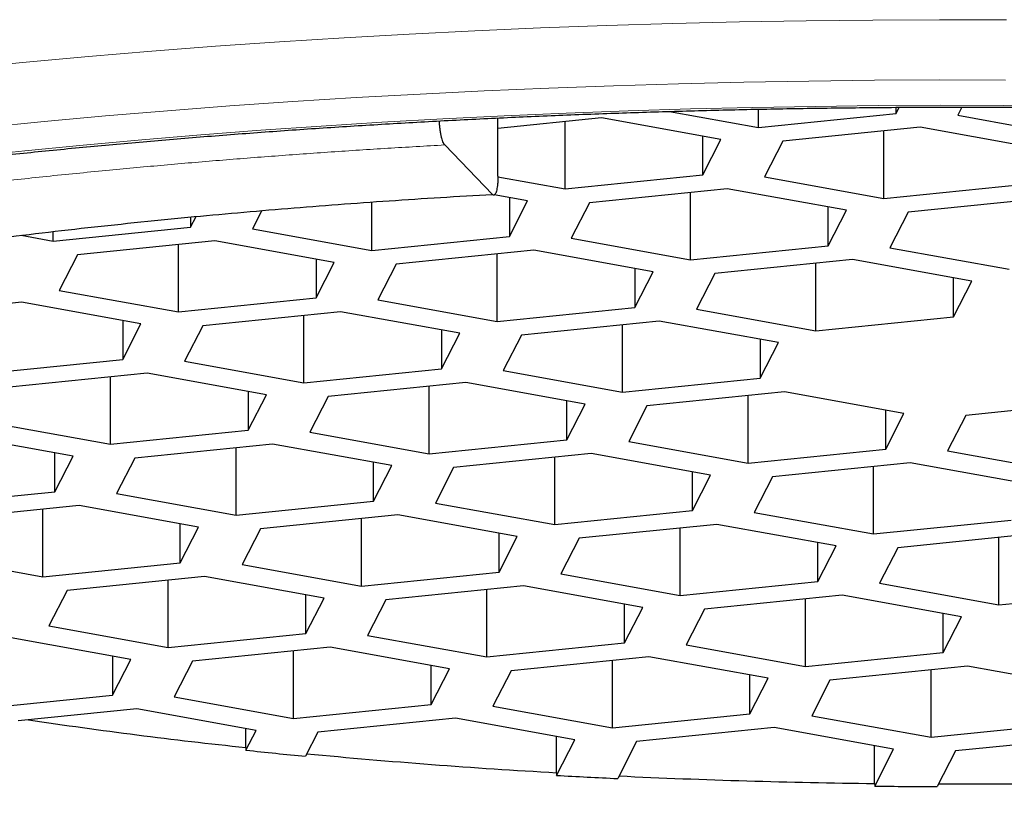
# Model space of a CAD drawing. Header units: millimetres. Extents: x 8 to 538, y 12 to 399.
# Tile 18 of 25: x 280.13 to 284.08, y 369.79 to 372.91. Entities that reach past the tile are written whole.
import ezdxf

# ---------------------------------------------------------------- set-up
doc = ezdxf.new("R2010")
doc.units = ezdxf.units.MM

msp = doc.modelspace()

# ---------------------------------------------------------------- linework, layer by layer
at = {"color": 7, "linetype": 'Continuous', "lineweight": 30}
for p, q in [((282.7402, 372.5387), (283.0977, 372.4741)), ((283.0977, 372.4741), (283.0977, 372.5476)), ((283.0977, 372.4741), (283.6502, 372.5303)), ((283.6502, 372.5303), (283.6629, 372.5551)), ((283.6502, 372.5303), (283.6502, 372.555)), ((283.9151, 372.5558), (283.8982, 372.523)), ((282.468, 372.5129), (282.0518, 372.4705)), ((282.0518, 372.2789), (282.0518, 372.5123)), ((282.3215, 372.227), (282.3215, 372.498)), ((282.9472, 372.4262), (282.468, 372.5129)), ((283.8982, 372.523), (284.3775, 372.4363)), ((283.7478, 372.4751), (283.1953, 372.4189)), ((283.6013, 372.1893), (283.6013, 372.4602)), ((284.2271, 372.3884), (283.7478, 372.4751)), ((282.874, 372.2833), (282.874, 372.4394)), ((282.874, 372.2833), (282.9472, 372.4262)), ((283.1953, 372.4189), (283.122, 372.276)), ((282.0294, 372.2052), (281.8383, 372.4038)), ((282.0518, 372.2758), (282.3215, 372.227)), ((282.3215, 372.227), (282.874, 372.2833)), ((283.122, 372.276), (283.6013, 372.1893)), ((282.9716, 372.2281), (282.4191, 372.1719)), ((282.8251, 371.9423), (282.8251, 372.2132)), ((283.4509, 372.1414), (282.9716, 372.2281)), ((283.6013, 372.1893), (284.1539, 372.2455)), ((281.5453, 371.98), (281.5453, 372.1746)), ((282.0305, 372.2046), (282.0275, 372.2051)), ((282.1711, 372.1792), (282.0371, 372.2034)), ((282.0978, 372.1924), (282.0978, 372.0363)), ((282.0978, 372.0363), (282.1711, 372.1792)), ((282.4191, 372.1719), (282.3459, 372.0289)), ((284.2515, 372.1903), (283.6989, 372.1341)), ((281.1036, 372.1401), (281.066, 372.0667)), ((283.3777, 371.9985), (283.3777, 372.1547)), ((283.3777, 371.9985), (283.4509, 372.1414)), ((283.6989, 372.1341), (283.6257, 371.9912)), ((280.818, 372.074), (280.8397, 372.1164)), ((280.818, 372.1144), (280.818, 372.074)), ((280.2654, 372.0178), (280.818, 372.074)), ((280.2654, 372.0178), (280.2654, 372.0558)), ((281.066, 372.0667), (281.5453, 371.98)), ((280.1381, 372.0408), (280.2654, 372.0178)), ((280.9156, 372.0188), (280.3631, 371.9626)), ((281.3949, 371.9321), (280.9156, 372.0188)), ((281.5453, 371.98), (282.0978, 372.0363)), ((282.3459, 372.0289), (282.8251, 371.9423)), ((280.7691, 371.733), (280.7691, 372.0039)), ((282.1954, 371.9811), (281.6429, 371.9248)), ((282.6747, 371.8944), (282.1954, 371.9811)), ((282.8251, 371.9423), (283.3777, 371.9985)), ((283.6257, 371.9912), (284.105, 371.9045)), ((280.3631, 371.9626), (280.2898, 371.8197)), ((281.3216, 371.9454), (281.3216, 371.7892)), ((281.3216, 371.7892), (281.3949, 371.9321)), ((282.049, 371.6952), (282.049, 371.9662)), ((283.4753, 371.9433), (282.9228, 371.8871)), ((283.9546, 371.8566), (283.4753, 371.9433)), ((281.6429, 371.9248), (281.5697, 371.7819)), ((282.6015, 371.9076), (282.6015, 371.7515)), ((282.6015, 371.7515), (282.6747, 371.8944)), ((283.3288, 371.6575), (283.3288, 371.9284)), ((282.9228, 371.8871), (282.8495, 371.7442)), ((283.8813, 371.7137), (283.8813, 371.8699)), ((283.8813, 371.7137), (283.9546, 371.8566)), ((280.2898, 371.8197), (280.7691, 371.733)), ((280.7691, 371.733), (281.3216, 371.7892)), ((281.5697, 371.7819), (282.049, 371.6952)), ((280.1394, 371.7718), (279.5869, 371.7155)), ((280.6187, 371.6851), (280.1394, 371.7718)), ((281.4192, 371.734), (280.8667, 371.6778)), ((281.8985, 371.6474), (281.4192, 371.734)), ((282.049, 371.6952), (282.6015, 371.7515)), ((282.8495, 371.7442), (283.3288, 371.6575)), ((280.5454, 371.6983), (280.5454, 371.5422)), ((281.2728, 371.4482), (281.2728, 371.7191)), ((282.6991, 371.6963), (282.1466, 371.64)), ((283.1784, 371.6096), (282.6991, 371.6963)), ((283.3288, 371.6575), (283.8813, 371.7137)), ((280.5454, 371.5422), (280.6187, 371.6851)), ((280.8667, 371.6778), (280.7935, 371.5349)), ((281.8253, 371.6606), (281.8253, 371.5044)), ((282.5526, 371.4105), (282.5526, 371.6814)), ((281.8253, 371.5044), (281.8985, 371.6474)), ((282.1466, 371.64), (282.0733, 371.4971)), ((283.1051, 371.6229), (283.1051, 371.4667)), ((283.1051, 371.4667), (283.1784, 371.6096)), ((279.9929, 371.4859), (280.5454, 371.5422)), ((280.7935, 371.5349), (281.2728, 371.4482)), ((281.2728, 371.4482), (281.8253, 371.5044)), ((282.0733, 371.4971), (282.5526, 371.4105)), ((280.6431, 371.487), (280.0905, 371.4308)), ((280.4966, 371.2012), (280.4966, 371.4721)), ((281.1223, 371.4003), (280.6431, 371.487)), ((282.5526, 371.4105), (283.1051, 371.4667)), ((281.9229, 371.4493), (281.3704, 371.393)), ((281.7764, 371.1634), (281.7764, 371.4343)), ((282.4022, 371.3626), (281.9229, 371.4493)), ((281.0491, 371.4136), (281.0491, 371.2574)), ((281.0491, 371.2574), (281.1223, 371.4003)), ((281.3704, 371.393), (281.2971, 371.2501)), ((283.2028, 371.4115), (282.6502, 371.3553)), ((283.0563, 371.1257), (283.0563, 371.3966)), ((283.682, 371.3248), (283.2028, 371.4115)), ((282.329, 371.2197), (282.329, 371.3758)), ((282.329, 371.2197), (282.4022, 371.3626)), ((282.6502, 371.3553), (282.577, 371.2123)), ((284.4826, 371.3738), (283.9301, 371.3175)), ((283.6088, 371.1819), (283.6088, 371.3381)), ((283.6088, 371.1819), (283.682, 371.3248)), ((283.9301, 371.3175), (283.8568, 371.1746)), ((280.0173, 371.2878), (280.4966, 371.2012)), ((280.3462, 371.1533), (279.8669, 371.24)), ((280.4966, 371.2012), (281.0491, 371.2574)), ((281.2971, 371.2501), (281.7764, 371.1634)), ((281.1467, 371.2022), (280.5942, 371.146)), ((281.0002, 370.9164), (281.0002, 371.1873)), ((281.626, 371.1155), (281.1467, 371.2022)), ((281.7764, 371.1634), (282.329, 371.2197)), ((282.577, 371.2123), (283.0563, 371.1257)), ((283.0563, 371.1257), (283.6088, 371.1819)), ((280.2729, 371.0104), (280.2729, 371.1665)), ((280.2729, 371.0104), (280.3462, 371.1533)), ((280.5942, 371.146), (280.521, 371.0031)), ((282.4266, 371.1645), (281.874, 371.1082)), ((282.2801, 370.8786), (282.2801, 371.1496)), ((282.9059, 371.0778), (282.4266, 371.1645)), ((283.8568, 371.1746), (284.3361, 371.0879)), ((281.5528, 370.9726), (281.5528, 371.1288)), ((281.5528, 370.9726), (281.626, 371.1155)), ((281.874, 371.1082), (281.8008, 370.9653)), ((283.7064, 371.1267), (283.1539, 371.0705)), ((283.5599, 370.8409), (283.5599, 371.1118)), ((284.1857, 371.0401), (283.7064, 371.1267)), ((282.8326, 370.9349), (282.8326, 371.091)), ((282.8326, 370.9349), (282.9059, 371.0778)), ((283.1539, 371.0705), (283.0807, 370.9276)), ((279.7204, 370.9541), (280.2729, 371.0104)), ((280.521, 371.0031), (281.0002, 370.9164)), ((280.3705, 370.9552), (279.818, 370.8989)), ((280.8498, 370.8685), (280.3705, 370.9552)), ((281.0002, 370.9164), (281.5528, 370.9726)), ((281.8008, 370.9653), (282.2801, 370.8786)), ((280.2241, 370.6694), (280.2241, 370.9403)), ((281.6504, 370.9174), (281.0979, 370.8612)), ((282.1297, 370.8308), (281.6504, 370.9174)), ((282.2801, 370.8786), (282.8326, 370.9349)), ((283.0807, 370.9276), (283.5599, 370.8409)), ((280.7766, 370.7256), (280.7766, 370.8818)), ((280.7766, 370.7256), (280.8498, 370.8685)), ((281.5039, 370.6316), (281.5039, 370.9025)), ((282.9302, 370.8797), (282.3777, 370.8235)), ((282.7838, 370.5939), (282.7838, 370.8648)), ((283.4095, 370.793), (282.9302, 370.8797)), ((283.5599, 370.8409), (284.1125, 370.8971)), ((281.0979, 370.8612), (281.0246, 370.7183)), ((282.0564, 370.6879), (282.0564, 370.844)), ((282.0564, 370.6879), (282.1297, 370.8308)), ((284.2101, 370.8419), (283.6576, 370.7857)), ((284.0636, 370.5561), (284.0636, 370.827)), ((282.3777, 370.8235), (282.3045, 370.6805)), ((283.3363, 370.6501), (283.3363, 370.8063)), ((283.3363, 370.6501), (283.4095, 370.793)), ((283.6576, 370.7857), (283.5843, 370.6428)), ((279.7448, 370.756), (280.2241, 370.6694)), ((280.2241, 370.6694), (280.7766, 370.7256)), ((281.0246, 370.7183), (281.5039, 370.6316)), ((280.8742, 370.6704), (280.3217, 370.6142)), ((281.3535, 370.5837), (280.8742, 370.6704)), ((281.5039, 370.6316), (282.0564, 370.6879)), ((282.3045, 370.6805), (282.7838, 370.5939)), ((280.7277, 370.3846), (280.7277, 370.6555)), ((282.154, 370.6327), (281.6015, 370.5764)), ((282.6333, 370.546), (282.154, 370.6327)), ((282.7838, 370.5939), (283.3363, 370.6501)), ((283.5843, 370.6428), (284.0636, 370.5561)), ((280.3217, 370.6142), (280.2484, 370.4713)), ((281.2802, 370.4408), (281.2802, 370.597)), ((282.0076, 370.3468), (282.0076, 370.6178)), ((283.4339, 370.5949), (282.8814, 370.5387)), ((283.9132, 370.5082), (283.4339, 370.5949)), ((284.0636, 370.5561), (284.6161, 370.6124)), ((281.2802, 370.4408), (281.3535, 370.5837)), ((281.6015, 370.5764), (281.5283, 370.4335)), ((282.5601, 370.4031), (282.5601, 370.5592)), ((283.2874, 370.3091), (283.2874, 370.58)), ((282.5601, 370.4031), (282.6333, 370.546)), ((282.8814, 370.5387), (282.8081, 370.3958)), ((283.8399, 370.3653), (283.8399, 370.5215)), ((283.8399, 370.3653), (283.9132, 370.5082)), ((280.2484, 370.4713), (280.7277, 370.3846)), ((280.7277, 370.3846), (281.2802, 370.4408)), ((281.5283, 370.4335), (282.0076, 370.3468)), ((280.5773, 370.3367), (280.098, 370.4234)), ((282.0076, 370.3468), (282.5601, 370.4031)), ((282.8081, 370.3958), (283.2874, 370.3091)), ((281.3779, 370.3856), (280.8253, 370.3294)), ((281.2314, 370.0998), (281.2314, 370.3707)), ((281.8571, 370.299), (281.3779, 370.3856)), ((283.2874, 370.3091), (283.8399, 370.3653)), ((280.5041, 370.35), (280.5041, 370.1938)), ((280.5041, 370.1938), (280.5773, 370.3367)), ((280.8253, 370.3294), (280.7521, 370.1865)), ((281.7839, 370.156), (281.7839, 370.3122)), ((282.6577, 370.3479), (282.1052, 370.2916)), ((282.5112, 370.0621), (282.5112, 370.333)), ((283.137, 370.2612), (282.6577, 370.3479)), ((281.7839, 370.156), (281.8571, 370.299)), ((282.1052, 370.2916), (282.0319, 370.1487)), ((283.0638, 370.1183), (283.0638, 370.2745)), ((283.9376, 370.3101), (283.385, 370.2539)), ((283.7911, 370.0243), (283.7911, 370.2952)), ((284.4168, 370.2235), (283.9376, 370.3101)), ((283.0638, 370.1183), (283.137, 370.2612)), ((283.385, 370.2539), (283.3118, 370.111)), ((279.8763, 370.1299), (280.5041, 370.1938)), ((280.7521, 370.1865), (281.2314, 370.0998)), ((281.2314, 370.0998), (281.7839, 370.156)), ((280.6017, 370.1386), (280.1252, 370.0901)), ((281.081, 370.0519), (280.6017, 370.1386)), ((282.0319, 370.1487), (282.5112, 370.0621)), ((282.5112, 370.0621), (283.0638, 370.1183)), ((281.8815, 370.1009), (281.329, 370.0446)), ((282.3608, 370.0142), (281.8815, 370.1009)), ((283.3118, 370.111), (283.7911, 370.0243)), ((283.7911, 370.0243), (284.3436, 370.0806)), ((281.0395, 369.9829), (281.0395, 370.0594)), ((281.0401, 369.9722), (281.081, 370.0519)), ((281.329, 370.0446), (281.2794, 369.9479)), ((283.1614, 370.0631), (282.6088, 370.0069)), ((283.6407, 369.9764), (283.1614, 370.0631)), ((282.287, 369.8819), (282.287, 370.0275)), ((282.2876, 369.8712), (282.3608, 370.0142)), ((282.6088, 370.0069), (282.5328, 369.8585)), ((284.4412, 370.0254), (283.8887, 369.9691)), ((281.0395, 369.9829), (281.0401, 369.9722)), ((283.5641, 369.8387), (283.5641, 369.9903)), ((283.5646, 369.828), (283.6407, 369.9764)), ((283.8887, 369.9691), (283.8154, 369.8262)), ((282.287, 369.8819), (282.2876, 369.8712)), ((283.5641, 369.8387), (283.5646, 369.828))]:
    msp.add_line(p, q, dxfattribs=at)
at = {"color": 8, "linetype": 'Continuous', "lineweight": 0, "flags": 128}
for points in [[(284.0935, 372.9068), (283.8251, 372.9072), (283.5569, 372.9058), (283.2888, 372.9028), (283.0212, 372.8981), (282.7542, 372.8917), (282.488, 372.8836), (282.2227, 372.8739), (281.9586, 372.8625), (281.6959, 372.8494), (281.4346, 372.8347), (281.1751, 372.8184), (280.9174, 372.8004), (280.6617, 372.7809), (280.4083, 372.7597), (280.1573, 372.7369), (279.9089, 372.7126)], [(284.0898, 372.6647), (283.8267, 372.665), (283.5637, 372.6637), (283.3008, 372.6607), (283.0385, 372.6561), (282.7767, 372.6499), (282.5156, 372.6419), (282.2556, 372.6324), (281.9966, 372.6212), (281.739, 372.6084), (281.4828, 372.594), (281.2283, 372.578), (280.9757, 372.5604), (280.725, 372.5412), (280.4766, 372.5204), (280.2305, 372.4981), (279.9869, 372.4743)], [(284.3339, 372.5609), (284.082, 372.5628), (283.83, 372.5631), (283.5781, 372.5618), (283.3264, 372.559), (283.0751, 372.5545), (282.8244, 372.5485), (282.5744, 372.541), (282.3253, 372.5318), (282.0773, 372.5211), (281.8306, 372.5089), (281.5853, 372.4951), (281.3416, 372.4797), (281.0996, 372.4628), (280.8595, 372.4445), (280.6216, 372.4246), (280.3859, 372.4032), (280.1526, 372.3804), (279.9219, 372.3561)]]:
    msp.add_lwpolyline(points, dxfattribs=at)
at = {"color": 7, "linetype": 'Continuous', "lineweight": 30}
for centre, radius, start, end in [((283.2154, 390.4998), 20.6319, 261.50233, 263.94618), ((283.5123, 393.1157), 23.2751, 263.90279, 264.49496), ((283.7271, 395.495), 25.6535, 264.53667, 266.78204), ((283.8422, 397.3295), 27.5023, 266.75943, 267.27101), ((283.8946, 398.5556), 28.7188, 267.29268, 269.34047), ((283.9069, 398.9986), 29.1618, 269.83097, 271.89328), ((283.9055, 399.1412), 29.3152, 269.33364, 269.82391)]:
    msp.add_arc(centre, radius, start, end, dxfattribs=at)
for points, knots in [([(274.5308, 370.4969), (274.5309, 370.503), (274.531, 370.5169), (274.5333, 370.5384), (274.5372, 370.5613), (274.5428, 370.584), (274.5498, 370.6063), (274.5582, 370.6284), (274.568, 370.6505), (274.5791, 370.6726), (274.5917, 370.6948), (274.6057, 370.7173), (274.6211, 370.74), (274.6381, 370.7629), (274.6566, 370.7861), (274.6767, 370.8096), (274.6983, 370.8334), (274.7216, 370.8575), (274.7465, 370.8818), (274.7731, 370.9063), (274.8014, 370.9311), (274.8314, 370.956), (274.863, 370.9812), (274.8964, 371.0065), (274.9315, 371.032), (274.9683, 371.0576), (275.0068, 371.0833), (275.047, 371.109), (275.089, 371.1349), (275.1327, 371.1608), (275.1781, 371.1867), (275.2252, 371.2127), (275.274, 371.2386), (275.3245, 371.2646), (275.3767, 371.2905), (275.4305, 371.3163), (275.4861, 371.3422), (275.5433, 371.3679), (275.6021, 371.3935), (275.6625, 371.4191), (275.7246, 371.4445), (275.7883, 371.4699), (275.8536, 371.4951), (275.9204, 371.5201), (275.9888, 371.545), (276.0588, 371.5698), (276.1303, 371.5943), (276.2033, 371.6187), (276.2778, 371.6429), (276.3538, 371.6669), (276.4312, 371.6907), (276.5101, 371.7143), (276.5905, 371.7377), (276.6723, 371.7608), (276.7554, 371.7837), (276.84, 371.8064), (276.9259, 371.8288), (277.0131, 371.851), (277.1017, 371.8729), (277.1916, 371.8945), (277.2828, 371.9159), (277.3753, 371.937), (277.469, 371.9578), (277.5639, 371.9783), (277.6601, 371.9986), (277.7575, 372.0185), (277.856, 372.0381), (277.9557, 372.0574), (278.0566, 372.0764), (278.1585, 372.0951), (278.2616, 372.1135), (278.3657, 372.1315), (278.4709, 372.1492), (278.5771, 372.1666), (278.6844, 372.1836), (278.7926, 372.2003), (278.9018, 372.2167), (279.012, 372.2327), (279.1231, 372.2483), (279.2351, 372.2636), (279.348, 372.2786), (279.4617, 372.2931), (279.5763, 372.3073), (279.6917, 372.3212), (279.808, 372.3346), (279.925, 372.3477), (280.0427, 372.3604), (280.1612, 372.3727), (280.2804, 372.3847), (280.4002, 372.3962), (280.5208, 372.4074), (280.642, 372.4182), (280.7638, 372.4286), (280.8862, 372.4386), (281.0091, 372.4482), (281.1326, 372.4574), (281.2567, 372.4662), (281.3812, 372.4746), (281.5062, 372.4825), (281.6317, 372.4901), (281.7576, 372.4973), (281.8839, 372.5041), (282.0106, 372.5104), (282.1376, 372.5164), (282.265, 372.5219), (282.3926, 372.527), (282.5206, 372.5317), (282.6488, 372.536), (282.7773, 372.5399), (282.906, 372.5434), (283.0349, 372.5464), (283.1639, 372.549), (283.2931, 372.5512), (283.4224, 372.553), (283.5518, 372.5544), (283.6812, 372.5553), (283.8107, 372.5558), (283.9402, 372.5559), (284.0697, 372.5556), (284.1992, 372.5548), (284.3286, 372.5537), (284.4579, 372.5521), (284.5872, 372.5501), (284.7163, 372.5477), (284.8452, 372.5448), (284.974, 372.5416), (285.1026, 372.5379), (285.2309, 372.5338), (285.359, 372.5293), (285.4869, 372.5244), (285.6144, 372.519), (285.7416, 372.5133), (285.8685, 372.5071), (285.9949, 372.5005), (286.121, 372.4935), (286.2467, 372.4861), (286.372, 372.4783), (286.4967, 372.4701), (286.621, 372.4615), (286.7448, 372.4525), (286.868, 372.4431), (286.9907, 372.4333), (287.1128, 372.4231), (287.2343, 372.4125), (287.3551, 372.4015), (287.4753, 372.3901), (287.5949, 372.3783), (287.7137, 372.3662), (287.8318, 372.3537), (287.9492, 372.3407), (288.0658, 372.3275), (288.1816, 372.3138), (288.2966, 372.2998), (288.4108, 372.2854), (288.5241, 372.2706), (288.6365, 372.2555), (288.7481, 372.24), (288.8587, 372.2241), (288.9684, 372.2079), (289.0771, 372.1914), (289.1848, 372.1745), (289.2916, 372.1573), (289.3973, 372.1397), (289.5019, 372.1218), (289.6055, 372.1036), (289.708, 372.0851), (289.8094, 372.0662), (289.9097, 372.047), (290.0088, 372.0275), (290.1068, 372.0077), (290.2036, 371.9876), (290.2991, 371.9672), (290.3935, 371.9465), (290.4866, 371.9256), (290.5784, 371.9043), (290.669, 371.8828), (290.7582, 371.861), (290.8462, 371.8389), (290.9328, 371.8166), (291.018, 371.794), (291.1019, 371.7712), (291.1843, 371.7481), (291.2654, 371.7248), (291.3451, 371.7013), (291.4233, 371.6776), (291.5, 371.6536), (291.5753, 371.6295), (291.649, 371.6051), (291.7213, 371.5806), (291.7921, 371.5559), (291.8613, 371.531), (291.9289, 371.506), (291.995, 371.4808), (292.0595, 371.4555), (292.1224, 371.43), (292.1837, 371.4045), (292.2433, 371.3788), (292.3013, 371.3531), (292.3577, 371.3272), (292.4124, 371.3013), (292.4654, 371.2753), (292.5168, 371.2493), (292.5664, 371.2233), (292.6144, 371.1973), (292.6606, 371.1713), (292.7051, 371.1453), (292.7479, 371.1193), (292.7889, 371.0934), (292.8282, 371.0676), (292.8658, 371.0419), (292.9016, 371.0164), (292.9357, 370.9909), (292.9681, 370.9657), (292.9987, 370.9406), (293.0276, 370.9158), (293.0549, 370.8912), (293.0804, 370.8668), (293.1042, 370.8428), (293.1264, 370.819), (293.1469, 370.7956), (293.1659, 370.7725), (293.1832, 370.7497), (293.199, 370.7273), (293.2134, 370.7053), (293.2262, 370.6837), (293.2376, 370.6623), (293.2477, 370.6413), (293.2564, 370.6205), (293.2638, 370.5998), (293.2699, 370.5791), (293.2748, 370.5583), (293.2782, 370.5372), (293.2804, 370.5167), (293.2805, 370.5032), (293.2806, 370.4968)], [0, 0, 0, 0, 0.004595, 0.01033, 0.015892, 0.021196, 0.026241, 0.031068, 0.03572, 0.040237, 0.044648, 0.048977, 0.053245, 0.057464, 0.061648, 0.065804, 0.069942, 0.074066, 0.078181, 0.082291, 0.086399, 0.090508, 0.094618, 0.098732, 0.10285, 0.106974, 0.111104, 0.11524, 0.119384, 0.123535, 0.127693, 0.131858, 0.136031, 0.14021, 0.144397, 0.14859, 0.15279, 0.156996, 0.161208, 0.165426, 0.169649, 0.173878, 0.178112, 0.18235, 0.186593, 0.190841, 0.195093, 0.199348, 0.203608, 0.207871, 0.212138, 0.216407, 0.22068, 0.224956, 0.229234, 0.233515, 0.237799, 0.242085, 0.246373, 0.250663, 0.254956, 0.25925, 0.263546, 0.267844, 0.272143, 0.276444, 0.280747, 0.285051, 0.289356, 0.293663, 0.297971, 0.30228, 0.30659, 0.310902, 0.315214, 0.319527, 0.323841, 0.328156, 0.332472, 0.336789, 0.341106, 0.345425, 0.349743, 0.354063, 0.358383, 0.362704, 0.367025, 0.371347, 0.375669, 0.379992, 0.384315, 0.388639, 0.392963, 0.397288, 0.401613, 0.405938, 0.410264, 0.41459, 0.418916, 0.423242, 0.427569, 0.431896, 0.436223, 0.440551, 0.444879, 0.449206, 0.453534, 0.457863, 0.462191, 0.466519, 0.470848, 0.475176, 0.479505, 0.483834, 0.488163, 0.492492, 0.496821, 0.50115, 0.505479, 0.509807, 0.514136, 0.518465, 0.522794, 0.527123, 0.531452, 0.53578, 0.540109, 0.544437, 0.548765, 0.553094, 0.557422, 0.561749, 0.566077, 0.570404, 0.574732, 0.579059, 0.583385, 0.587712, 0.592038, 0.596364, 0.600689, 0.605014, 0.609339, 0.613664, 0.617988, 0.622312, 0.626635, 0.630958, 0.63528, 0.639602, 0.643923, 0.648243, 0.652563, 0.656883, 0.661202, 0.66552, 0.669837, 0.674154, 0.678469, 0.682784, 0.687099, 0.691412, 0.695724, 0.700035, 0.704345, 0.708654, 0.712962, 0.717269, 0.721574, 0.725878, 0.730181, 0.734482, 0.738781, 0.743079, 0.747375, 0.75167, 0.755962, 0.760252, 0.764541, 0.768827, 0.77311, 0.777391, 0.78167, 0.785946, 0.790219, 0.794489, 0.798755, 0.803019, 0.807279, 0.811535, 0.815787, 0.820035, 0.824278, 0.828518, 0.832752, 0.836981, 0.841205, 0.845424, 0.849636, 0.853843, 0.858043, 0.862237, 0.866425, 0.870605, 0.874778, 0.878944, 0.883103, 0.887254, 0.891398, 0.895535, 0.899665, 0.903789, 0.907906, 0.912019, 0.916128, 0.920234, 0.924339, 0.928446, 0.932556, 0.936673, 0.940802, 0.944948, 0.949117, 0.953317, 0.957559, 0.961855, 0.966221, 0.970674, 0.97524, 0.979947, 0.984828, 0.989919, 0.99525, 1, 1, 1, 1]), ([(281.8383, 372.4038), (281.8371, 372.4054), (281.8346, 372.4086), (281.8309, 372.4166), (281.8274, 372.4269), (281.8243, 372.4393), (281.8215, 372.4535), (281.8192, 372.469), (281.8175, 372.4848), (281.8169, 372.4954), (281.8166, 372.5004)], [0, 0, 0, 0, 0.125064, 0.253754, 0.378817, 0.507508, 0.632571, 0.761262, 0.886325, 1, 1, 1, 1]), ([(282.0518, 372.2789), (282.0518, 372.2735), (282.0516, 372.2627), (282.0507, 372.2478), (282.0491, 372.2345), (282.047, 372.223), (282.0444, 372.2139), (282.0413, 372.2071), (282.0379, 372.2032), (282.0339, 372.2017), (282.031, 372.204), (282.0294, 372.2052)], [0, 0, 0, 0, 0.1074, 0.2148, 0.3222, 0.4296, 0.537, 0.644401, 0.751801, 0.859201, 1, 1, 1, 1]), ([(279.3609, 371.9336), (279.4264, 371.9436), (279.5575, 371.9637), (279.7583, 371.9921), (279.962, 372.0192), (280.1688, 372.0449), (280.3787, 372.0692), (280.5915, 372.0921), (280.8009, 372.1131), (281.0064, 372.132), (281.2076, 372.1492), (281.4104, 372.1652), (281.615, 372.1798), (281.8212, 372.1933), (281.9599, 372.2013), (282.0294, 372.2052)], [0, 0, 0, 0, 0.080091, 0.160058, 0.239965, 0.319874, 0.399847, 0.479946, 0.560081, 0.633411, 0.706674, 0.779915, 0.853185, 0.92653, 1, 1, 1, 1]), ([(276.4357, 371.1472), (276.4398, 371.1377), (276.4496, 371.1149), (276.467, 371.0796), (276.4879, 371.0408), (276.5109, 371.0022), (276.5359, 370.9636), (276.5631, 370.9252), (276.5925, 370.8869), (276.6241, 370.8486), (276.6582, 370.8104), (276.6947, 370.7722), (276.7337, 370.7342), (276.7753, 370.6963), (276.8179, 370.66), (276.8612, 370.6253), (276.9046, 370.5922), (276.9498, 370.5597), (276.9965, 370.5277), (277.0447, 370.4964), (277.0943, 370.4656), (277.1453, 370.4354), (277.1975, 370.4059), (277.2509, 370.377), (277.3055, 370.3486), (277.3613, 370.3208), (277.4183, 370.2936), (277.4763, 370.2669), (277.5355, 370.2406), (277.5958, 370.2149), (277.6572, 370.1896), (277.7197, 370.1648), (277.7833, 370.1404), (277.848, 370.1164), (277.9138, 370.0928), (277.9806, 370.0697), (278.0486, 370.0469), (278.1202, 370.0236), (278.193, 370.0008), (278.2696, 369.9775), (278.3446, 369.9555), (278.4235, 369.9331), (278.5036, 369.911), (278.5877, 369.8887), (278.6731, 369.8667), (278.7597, 369.8452), (278.8475, 369.8242), (278.9364, 369.8035), (279.0264, 369.7833), (279.1176, 369.7635), (279.2099, 369.7442), (279.3033, 369.7252), (279.3978, 369.7067), (279.4933, 369.6886), (279.5899, 369.6709), (279.6876, 369.6537), (279.7863, 369.6368), (279.886, 369.6204), (279.9867, 369.6044), (280.0884, 369.5888), (280.191, 369.5737), (280.2946, 369.559), (280.3991, 369.5447), (280.5045, 369.5308), (280.6109, 369.5173), (280.7181, 369.5043), (280.8262, 369.4917), (280.9352, 369.4796), (281.0413, 369.4683), (281.148, 369.4574), (281.2516, 369.4473), (281.3557, 369.4376), (281.4566, 369.4286), (281.558, 369.4199), (281.6598, 369.4117), (281.7621, 369.4038), (281.8648, 369.3963), (281.9678, 369.3891), (282.0713, 369.3824), (282.1751, 369.376), (282.2792, 369.37), (282.3836, 369.3643), (282.4882, 369.3591), (282.5931, 369.3542), (282.6981, 369.3497), (282.8033, 369.3456), (282.9085, 369.3418), (283.0138, 369.3385), (283.1188, 369.3355), (283.2236, 369.3329), (283.3278, 369.3307), (283.4306, 369.3289), (283.5307, 369.3275), (283.6234, 369.3265), (283.7037, 369.3258), (283.7772, 369.3254), (283.8426, 369.3252), (283.8866, 369.3252), (283.9057, 369.3252)], [0, 0, 0, 0, 0.006178, 0.014897, 0.023812, 0.032945, 0.042318, 0.051951, 0.061863, 0.072073, 0.082591, 0.093425, 0.104571, 0.116018, 0.127742, 0.138459, 0.149293, 0.16021, 0.171184, 0.182188, 0.193202, 0.204205, 0.215184, 0.226134, 0.237047, 0.247923, 0.258758, 0.269552, 0.280306, 0.291021, 0.301697, 0.312338, 0.322943, 0.333515, 0.344056, 0.354568, 0.365052, 0.37551, 0.387132, 0.397538, 0.409088, 0.41945, 0.430936, 0.442422, 0.453879, 0.46531, 0.476716, 0.4881, 0.499462, 0.510805, 0.522131, 0.53344, 0.544734, 0.556014, 0.567283, 0.57854, 0.589788, 0.601027, 0.612259, 0.623484, 0.634705, 0.645923, 0.657137, 0.668351, 0.679565, 0.69078, 0.701999, 0.713222, 0.724451, 0.734528, 0.745743, 0.755811, 0.765876, 0.775937, 0.785994, 0.796047, 0.806096, 0.81614, 0.826179, 0.836214, 0.846242, 0.856265, 0.866281, 0.876288, 0.886286, 0.896271, 0.906241, 0.91619, 0.926111, 0.93599, 0.945804, 0.955508, 0.964999, 0.973983, 0.981601, 0.987616, 0.99464, 1, 1, 1, 1]), ([(283.9057, 369.3252), (283.9436, 369.3252), (283.9971, 369.3253), (284.0765, 369.3256), (284.1451, 369.3261), (284.227, 369.3269), (284.3132, 369.3279), (284.4037, 369.3293), (284.4972, 369.331), (284.593, 369.333), (284.6905, 369.3355), (284.7895, 369.3382), (284.8895, 369.3414), (284.9904, 369.3449), (285.092, 369.3488), (285.1941, 369.3531), (285.2965, 369.3578), (285.3992, 369.3629), (285.5021, 369.3683), (285.605, 369.3741), (285.708, 369.3803), (285.8109, 369.387), (285.9137, 369.3939), (286.0163, 369.4013), (286.1188, 369.4091), (286.2209, 369.4173), (286.3228, 369.4258), (286.4243, 369.4347), (286.5255, 369.444), (286.6262, 369.4537), (286.7264, 369.4638), (286.8262, 369.4742), (286.9255, 369.485), (287.0242, 369.4962), (287.1223, 369.5078), (287.2198, 369.5197), (287.3167, 369.5321), (287.4129, 369.5447), (287.5084, 369.5578), (287.6032, 369.5712), (287.6973, 369.585), (287.7906, 369.5991), (287.8832, 369.6136), (287.9749, 369.6285), (288.0658, 369.6437), (288.1558, 369.6593), (288.245, 369.6752), (288.3333, 369.6915), (288.4207, 369.7081), (288.5072, 369.725), (288.5927, 369.7424), (288.6773, 369.76), (288.7608, 369.778), (288.8434, 369.7964), (288.925, 369.8151), (289.0056, 369.8341), (289.0851, 369.8535), (289.1636, 369.8732), (289.241, 369.8933), (289.3174, 369.9137), (289.3927, 369.9344), (289.4669, 369.9555), (289.5399, 369.977), (289.6119, 369.9988), (289.6828, 370.0209), (289.7525, 370.0435), (289.8211, 370.0664), (289.8885, 370.0896), (289.9548, 370.1133), (290.02, 370.1373), (290.084, 370.1618), (290.1469, 370.1867), (290.2086, 370.212), (290.2691, 370.2377), (290.3285, 370.2639), (290.3867, 370.2906), (290.4437, 370.3177), (290.4995, 370.3454), (290.5542, 370.3736), (290.6076, 370.4024), (290.6598, 370.4318), (290.7107, 370.4618), (290.7604, 370.4924), (290.8087, 370.5236), (290.8555, 370.5555), (290.9009, 370.5879), (290.9448, 370.621), (290.987, 370.6547), (291.0274, 370.6888), (291.0661, 370.7235), (291.1029, 370.7585), (291.1378, 370.794), (291.1707, 370.8297), (291.2018, 370.8658), (291.2309, 370.9021), (291.258, 370.9387), (291.2833, 370.9754), (291.3068, 371.0125), (291.3284, 371.0497), (291.3482, 371.0872), (291.3623, 371.1158), (291.3692, 371.1322), (291.3707, 371.1357)], [0, 0, 0, 0, 0.010675, 0.015088, 0.022404, 0.030017, 0.038196, 0.046741, 0.055571, 0.064623, 0.073851, 0.08322, 0.092707, 0.102291, 0.111956, 0.121692, 0.131487, 0.141335, 0.151229, 0.161162, 0.171132, 0.181134, 0.191164, 0.20122, 0.211299, 0.221399, 0.23152, 0.241658, 0.251812, 0.261982, 0.272166, 0.282364, 0.292574, 0.302796, 0.313029, 0.323272, 0.333526, 0.343789, 0.354062, 0.364343, 0.374634, 0.384933, 0.39524, 0.405556, 0.41588, 0.426213, 0.436554, 0.446903, 0.45726, 0.467626, 0.478001, 0.488385, 0.498779, 0.509182, 0.519595, 0.530018, 0.540453, 0.550899, 0.561357, 0.571828, 0.582312, 0.592811, 0.603324, 0.613854, 0.624401, 0.634966, 0.64555, 0.656155, 0.666781, 0.677431, 0.688106, 0.698806, 0.709535, 0.720292, 0.731079, 0.741897, 0.752746, 0.763628, 0.774541, 0.785483, 0.796452, 0.807442, 0.818447, 0.829455, 0.840449, 0.851409, 0.862313, 0.873135, 0.883846, 0.89442, 0.904829, 0.915051, 0.92507, 0.934874, 0.944459, 0.953826, 0.962983, 0.971938, 0.980707, 0.989303, 0.997742, 1, 1, 1, 1]), ([(273.6557, 370.4486), (273.6557, 370.4482), (273.6554, 370.4354), (273.6565, 370.4103), (273.659, 370.3733), (273.6635, 370.3363), (273.6697, 370.2995), (273.6776, 370.2627), (273.6873, 370.2259), (273.6989, 370.1892), (273.7121, 370.1526), (273.7272, 370.116), (273.7442, 370.0795), (273.763, 370.043), (273.7836, 370.0065), (273.8062, 369.9702), (273.8306, 369.9339), (273.8569, 369.8977), (273.8852, 369.8616), (273.9153, 369.8257), (273.9474, 369.7899), (273.9813, 369.7544), (274.0171, 369.7191), (274.0546, 369.684), (274.094, 369.6492), (274.1352, 369.6147), (274.1781, 369.5805), (274.2227, 369.5466), (274.269, 369.513), (274.3169, 369.4797), (274.3665, 369.4467), (274.4177, 369.4141), (274.4705, 369.3818), (274.5248, 369.3498), (274.5807, 369.3181), (274.6382, 369.2868), (274.6972, 369.2557), (274.7577, 369.225), (274.8198, 369.1945), (274.8833, 369.1644), (274.9483, 369.1346), (275.0148, 369.105), (275.0828, 369.0758), (275.1522, 369.0468), (275.2231, 369.0182), (275.2954, 368.9898), (275.3691, 368.9618), (275.4443, 368.934), (275.5208, 368.9065), (275.5987, 368.8793), (275.6781, 368.8524), (275.7588, 368.8258), (275.8408, 368.7996), (275.9242, 368.7736), (276.009, 368.7479), (276.095, 368.7225), (276.1824, 368.6974), (276.271, 368.6726), (276.361, 368.6482), (276.4522, 368.624), (276.5446, 368.6002), (276.6383, 368.5767), (276.7332, 368.5535), (276.8294, 368.5306), (276.9267, 368.508), (277.0252, 368.4858), (277.1249, 368.4639), (277.2257, 368.4423), (277.3276, 368.4211), (277.4307, 368.4002), (277.5348, 368.3797), (277.6401, 368.3595), (277.7464, 368.3396), (277.8537, 368.3201), (277.9621, 368.3009), (278.0715, 368.2821), (278.1818, 368.2637), (278.2932, 368.2456), (278.4055, 368.2278), (278.5187, 368.2105), (278.6329, 368.1935), (278.7479, 368.1768), (278.8639, 368.1606), (278.9807, 368.1447), (279.0983, 368.1292), (279.2168, 368.1141), (279.336, 368.0993), (279.4561, 368.0849), (279.5769, 368.071), (279.6984, 368.0574), (279.8206, 368.0442), (279.9436, 368.0314), (280.0672, 368.019), (280.1915, 368.0069), (280.3165, 367.9953), (280.442, 367.9841), (280.5681, 367.9733), (280.6948, 367.9629), (280.8221, 367.9528), (280.9499, 367.9432), (281.0782, 367.934), (281.2069, 367.9253), (281.3362, 367.9169), (281.4659, 367.9089), (281.596, 367.9014), (281.7264, 367.8942), (281.8573, 367.8875), (281.9885, 367.8812), (282.1201, 367.8753), (282.2519, 367.8699), (282.3841, 367.8648), (282.5165, 367.8602), (282.6491, 367.856), (282.7819, 367.8522), (282.915, 367.8488), (283.0482, 367.8459), (283.1816, 367.8434), (283.3151, 367.8413), (283.4486, 367.8396), (283.5823, 367.8384), (283.716, 367.8376), (283.8498, 367.8372), (283.9835, 367.8372), (284.1173, 367.8377), (284.251, 367.8386), (284.3847, 367.8399), (284.5182, 367.8416), (284.6517, 367.8438), (284.785, 367.8464), (284.9182, 367.8494), (285.0512, 367.8528), (285.184, 367.8566), (285.3166, 367.8609), (285.449, 367.8656), (285.5811, 367.8707), (285.7129, 367.8763), (285.8444, 367.8822), (285.9755, 367.8886), (286.1063, 367.8954), (286.2367, 367.9026), (286.3668, 367.9102), (286.4964, 367.9182), (286.6255, 367.9267), (286.7542, 367.9355), (286.8824, 367.9448), (287.0101, 367.9545), (287.1373, 367.9645), (287.2639, 367.975), (287.3899, 367.9859), (287.5153, 367.9972), (287.6401, 368.0089), (287.7499, 368.0195), (287.8179, 368.0264), (287.8448, 368.0291)], [0, 0, 0, 0, 0.000199, 0.006078, 0.011957, 0.017844, 0.02375, 0.029684, 0.035655, 0.041672, 0.047742, 0.053873, 0.06007, 0.066336, 0.072674, 0.079085, 0.085567, 0.092119, 0.098735, 0.10541, 0.112138, 0.118912, 0.125724, 0.132568, 0.139436, 0.146323, 0.153223, 0.160132, 0.167046, 0.17396, 0.180873, 0.187782, 0.194686, 0.201584, 0.208475, 0.215359, 0.222235, 0.229103, 0.235964, 0.242817, 0.249662, 0.256501, 0.263332, 0.270157, 0.276975, 0.283787, 0.290592, 0.297393, 0.304188, 0.310977, 0.317762, 0.324542, 0.331318, 0.33809, 0.344858, 0.351622, 0.358382, 0.36514, 0.371894, 0.378644, 0.385393, 0.392138, 0.398881, 0.405621, 0.412359, 0.419095, 0.425829, 0.43256, 0.43929, 0.446018, 0.452745, 0.459469, 0.466192, 0.472914, 0.479634, 0.486353, 0.493071, 0.499787, 0.506503, 0.513217, 0.51993, 0.526642, 0.533353, 0.540064, 0.546773, 0.553482, 0.56019, 0.566897, 0.573603, 0.580309, 0.587014, 0.593718, 0.600422, 0.607126, 0.613828, 0.620531, 0.627232, 0.633934, 0.640635, 0.647335, 0.654035, 0.660735, 0.667434, 0.674134, 0.680832, 0.687531, 0.694229, 0.700927, 0.707625, 0.714322, 0.72102, 0.727717, 0.734414, 0.741111, 0.747808, 0.754504, 0.761201, 0.767897, 0.774594, 0.78129, 0.787986, 0.794682, 0.801379, 0.808075, 0.814771, 0.821467, 0.828164, 0.83486, 0.841557, 0.848253, 0.85495, 0.861646, 0.868343, 0.87504, 0.881738, 0.888435, 0.895132, 0.90183, 0.908528, 0.915226, 0.921925, 0.928624, 0.935323, 0.942022, 0.948722, 0.955422, 0.962122, 0.968823, 0.975524, 0.982226, 0.988928, 0.995631, 1, 1, 1, 1])]:
    msp.add_open_spline(points, degree=3, knots=knots, dxfattribs=at)
at = {"color": 8, "linetype": 'Continuous', "lineweight": 0}
for points, knots in [([(278.8982, 372.1046), (278.9705, 372.1156), (279.115, 372.1377), (279.3363, 372.169), (279.5607, 372.1989), (279.7886, 372.2272), (280.0197, 372.254), (280.2542, 372.2793), (280.485, 372.3023), (280.7115, 372.3232), (280.9332, 372.3422), (281.1567, 372.3597), (281.3821, 372.3759), (281.6092, 372.3907), (281.7619, 372.3995), (281.8383, 372.4038)], [0, 0, 0, 0, 0.080139, 0.160137, 0.240055, 0.319957, 0.399904, 0.479961, 0.560119, 0.633482, 0.706761, 0.780004, 0.853259, 0.926575, 1, 1, 1, 1]), ([(286.6583, 369.4741), (286.5959, 369.4679), (286.4712, 369.4555), (286.2817, 369.4385), (286.0905, 369.4228), (285.9215, 369.4102), (285.7753, 369.4002), (285.6525, 369.3924), (285.5284, 369.3851), (285.4012, 369.3782), (285.2496, 369.3706), (285.0738, 369.3629), (284.8757, 369.3556), (284.677, 369.3497), (284.4776, 369.3451), (284.2776, 369.3419), (284.0995, 369.3403), (283.9438, 369.3397), (283.8107, 369.3398), (283.6778, 369.3405), (283.545, 369.3419), (283.4126, 369.3438), (283.2551, 369.3468), (283.0727, 369.3514), (282.8657, 369.358), (282.6597, 369.3662), (282.4551, 369.3757), (282.2523, 369.3867), (282.0512, 369.3991), (281.8518, 369.4129), (281.6542, 369.4281), (281.4583, 369.4447), (281.2643, 369.4628), (281.0725, 369.4821), (280.8834, 369.5029), (280.6971, 369.5249), (280.5138, 369.5482), (280.3334, 369.5728), (280.1559, 369.5987), (279.9826, 369.6257), (279.8138, 369.6537), (279.6497, 369.6826), (279.4894, 369.7126), (279.333, 369.7437), (279.1802, 369.7758), (279.0313, 369.8091), (278.9007, 369.84), (278.7872, 369.8682), (278.6898, 369.8933), (278.5948, 369.919), (278.502, 369.945), (278.4115, 369.9715), (278.318, 370), (278.222, 370.0306), (278.1241, 370.0635), (278.0311, 370.0963), (277.9306, 370.1336), (277.8244, 370.1755), (277.7128, 370.2229), (277.6078, 370.2711), (277.5092, 370.3202), (277.4205, 370.3682), (277.341, 370.415), (277.27, 370.4604), (277.2046, 370.5063), (277.1522, 370.5468), (277.1106, 370.5819), (277.078, 370.6114), (277.0475, 370.6411), (277.0186, 370.6716), (276.9871, 370.708), (276.955, 370.7502), (276.9246, 370.7977), (276.8998, 370.8454), (276.8807, 370.8932), (276.8674, 370.9412), (276.8605, 370.9839), (276.8582, 371.0213), (276.8587, 371.0532), (276.8617, 371.0851), (276.8673, 371.1169), (276.8753, 371.1487), (276.8878, 371.1865), (276.9068, 371.2303), (276.9346, 371.2799), (276.9685, 371.3293), (277.0084, 371.3784), (277.0541, 371.4271), (277.1058, 371.4753), (277.1633, 371.5232), (277.2267, 371.5706), (277.296, 371.6175), (277.3712, 371.6641), (277.452, 371.7101), (277.5383, 371.7555), (277.6301, 371.8002), (277.7272, 371.8441), (277.8298, 371.8874), (277.9378, 371.93), (278.0503, 371.9716), (278.167, 372.0121), (278.2875, 372.0514), (278.4126, 372.0899), (278.5421, 372.1274), (278.6764, 372.164), (278.7774, 372.1904), (278.8348, 372.2043), (278.8445, 372.2067)], [0, 0, 0, 0, 0.010486, 0.020951, 0.031405, 0.041856, 0.048428, 0.055004, 0.061587, 0.068266, 0.075257, 0.085642, 0.09601, 0.106372, 0.116734, 0.127106, 0.137496, 0.144397, 0.151287, 0.158167, 0.165041, 0.17191, 0.178777, 0.189571, 0.200376, 0.211201, 0.221985, 0.232743, 0.243485, 0.254219, 0.264956, 0.275705, 0.286475, 0.297259, 0.308017, 0.318758, 0.329493, 0.34023, 0.350979, 0.361749, 0.372307, 0.38284, 0.393359, 0.40387, 0.414384, 0.424909, 0.435453, 0.442871, 0.450276, 0.457671, 0.46506, 0.472445, 0.47983, 0.488536, 0.497251, 0.50598, 0.514237, 0.52599, 0.537726, 0.549456, 0.561193, 0.572949, 0.583439, 0.593907, 0.604361, 0.614812, 0.621383, 0.627957, 0.634538, 0.641215, 0.648207, 0.658591, 0.66896, 0.679321, 0.689684, 0.700056, 0.710446, 0.717347, 0.724236, 0.731116, 0.73799, 0.744859, 0.751727, 0.76252, 0.773325, 0.784151, 0.794934, 0.805692, 0.816434, 0.827168, 0.837905, 0.848654, 0.859424, 0.870208, 0.880966, 0.891708, 0.902442, 0.913179, 0.923928, 0.934698, 0.945256, 0.95579, 0.966308, 0.976819, 0.987333, 0.997858, 1, 1, 1, 1])]:
    msp.add_open_spline(points, degree=3, knots=knots, dxfattribs=at)

doc.saveas('drawing.dxf')
